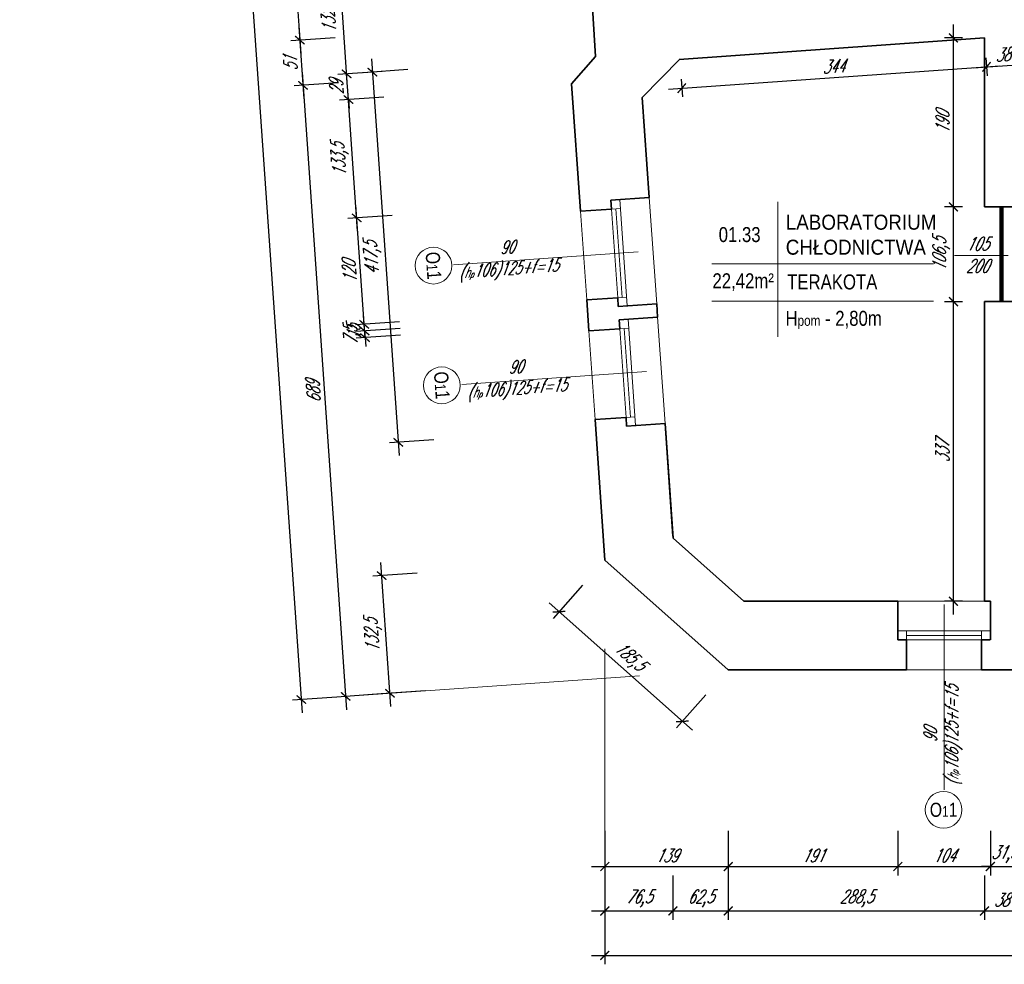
# Model space of a CAD drawing. Header units: millimetres. Extents: x 402 to 79005, y -7782 to 89952.
# Tile 193 of 256: x 21449 to 22557, y 35390 to 36453. Entities that reach past the tile are written whole.
import ezdxf

# ---------------------------------------------------------------- set-up
doc = ezdxf.new("R2010")
doc.units = ezdxf.units.MM
doc.header["$LTSCALE"] = 10
doc.linetypes.add('ACAD_ISO12W100', pattern=[21, 12, -3, 0, -3, 0, -3])
doc.layers.get('0').update_dxf_attribs({"lineweight": 0})
doc.layers.get('Defpoints').update_dxf_attribs({"color": 253})
for name, color, linetype, lineweight in [('01 parter - ściany', 253, 'Continuous', 35), ('03-01_okna', 253, 'Continuous', 15), ('03_drzwi', 253, 'Continuous', 15), ('04-1_widok', 253, 'Continuous', 5), ('05-01_wymiary', 253, 'Continuous', 5), ('05-03_opis', 253, 'Continuous', 5)]:
    doc.layers.add(name, color=color, linetype=linetype, lineweight=lineweight)
doc.styles.add('ariel', font='ARIAL.TTF', dxfattribs={"width": 0.8})
doc.styles.add('ariel_wym', font='simplex.shx', dxfattribs={"width": 0.65, "oblique": 25})
doc.dimstyles.new('ariel 50', dxfattribs={"dimtxt": 15, "dimasz": 10, "dimexe": 10, "dimexo": 0, "dimgap": 5, "dimtad": 1, "dimdec": 1, "dimrnd": 0.5, "dimtxsty": 'ariel_wym', "dimblk": 'ARCHTICK', "dimcen": 2.5, "dimdle": 15, "dimazin": 0, "dimtfac": 1, "dimtdec": 1, "dimtix": 1, "dimtmove": 0, "dimatfit": 3, "dimldrblk": 'DOT', "dimfxl": 0, "dimarcsym": 0})
doc.dimstyles.new('ariel 50 wnętrze', dxfattribs={"dimtxt": 15, "dimasz": 10, "dimexe": 10, "dimexo": 0, "dimgap": 5, "dimtad": 1, "dimdec": 1, "dimrnd": 0.5, "dimtxsty": 'ariel_wym', "dimblk": 'ARCHTICK', "dimcen": 2.5, "dimdle": 15, "dimazin": 0, "dimtfac": 1, "dimtdec": 1, "dimtix": 1, "dimtmove": 0, "dimatfit": 3, "dimldrblk": 'DOT', "dimfxl": 0, "dimarcsym": 0})

# ---------------------------------------------------------------- blocks, each defined once
blk = doc.blocks.new('_ArchTick')
at = {"color": 0, "linetype": 'ByBlock', "const_width": 0.15}
blk.add_lwpolyline([(-0.5, -0.5), (0.5, 0.5)], dxfattribs=at)
blk = doc.blocks.new('*D918')
at = {"layer": '05-01_wymiary', "color": 0, "lineweight": -2}
for p, q in [((22107.3, 35540.3), (22107.3, 35490.3)), ((22246.2, 35540.3), (22246.2, 35490.3)), ((22092.3, 35500.3), (22261.2, 35500.3))]:
    blk.add_line(p, q, dxfattribs=at)
at = {"layer": 'Defpoints', "color": 0}
for p in [(22107.3, 35845.1), (22246.2, 35721.8), (22246.2, 35500.3)]:
    blk.add_point(p, dxfattribs=at)
at = {"layer": '05-01_wymiary', "color": 0, "lineweight": -2, "xscale": 10, "yscale": 10, "zscale": 10, "rotation": 180}
blk.add_blockref('_ArchTick', (22107.3, 35500.3), dxfattribs=at)
at = {"layer": '05-01_wymiary', "color": 0, "lineweight": -2, "xscale": 10, "yscale": 10, "zscale": 10}
blk.add_blockref('_ArchTick', (22246.2, 35500.3), dxfattribs=at)
at = {"layer": '05-01_wymiary', "color": 0, "insert": (22176.8, 35512.8), "char_height": 15, "attachment_point": 5, "style": 'ariel_wym'}
blk.add_mtext('139', dxfattribs=at)
blk = doc.blocks.new('_Dot')
at = {"color": 0, "linetype": 'ByBlock', "lineweight": -2}
blk.add_line((-0.5, 0), (-1, 0), dxfattribs=at)
at = {"color": 0, "linetype": 'ByBlock', "const_width": 0.5}
blk.add_lwpolyline([(-0.25, 0, 1), (0.25, 0, 1)], format="xyb", close=True, dxfattribs=at)
blk = doc.blocks.new('*D919')
at = {"layer": '05-01_wymiary', "color": 0, "lineweight": -2}
for p, q in [((22246.2, 35540.3), (22246.2, 35490.3)), ((22437.1, 35540.3), (22437.1, 35490.3)), ((22231.2, 35500.3), (22452.1, 35500.3))]:
    blk.add_line(p, q, dxfattribs=at)
at = {"layer": 'Defpoints', "color": 0}
for p in [(22437.1, 35798.8), (22246.2, 35721.8), (22437.1, 35500.3)]:
    blk.add_point(p, dxfattribs=at)
at = {"layer": '05-01_wymiary', "color": 0, "lineweight": -2, "xscale": 10, "yscale": 10, "zscale": 10, "rotation": 180}
blk.add_blockref('_ArchTick', (22246.2, 35500.3), dxfattribs=at)
at = {"layer": '05-01_wymiary', "color": 0, "lineweight": -2, "xscale": 10, "yscale": 10, "zscale": 10}
blk.add_blockref('_ArchTick', (22437.1, 35500.3), dxfattribs=at)
at = {"layer": '05-01_wymiary', "color": 0, "insert": (22341.6, 35512.8), "char_height": 15, "attachment_point": 5, "style": 'ariel_wym'}
blk.add_mtext('191', dxfattribs=at)
blk = doc.blocks.new('*D920')
at = {"layer": '05-01_wymiary', "color": 0, "lineweight": -2}
for p, q in [((22437.1, 35540.3), (22437.1, 35490.3)), ((22541.3, 35540.3), (22541.3, 35490.3)), ((22422.1, 35500.3), (22556.3, 35500.3))]:
    blk.add_line(p, q, dxfattribs=at)
at = {"layer": 'Defpoints', "color": 0}
for p in [(22437.1, 35798.8), (22541.3, 35798.8), (22541.3, 35500.3)]:
    blk.add_point(p, dxfattribs=at)
at = {"layer": '05-01_wymiary', "color": 0, "lineweight": -2, "xscale": 10, "yscale": 10, "zscale": 10, "rotation": 180}
blk.add_blockref('_ArchTick', (22437.1, 35500.3), dxfattribs=at)
at = {"layer": '05-01_wymiary', "color": 0, "lineweight": -2, "xscale": 10, "yscale": 10, "zscale": 10}
blk.add_blockref('_ArchTick', (22541.3, 35500.3), dxfattribs=at)
at = {"layer": '05-01_wymiary', "color": 0, "insert": (22489.2, 35512.8), "char_height": 15, "attachment_point": 5, "style": 'ariel_wym'}
blk.add_mtext('104', dxfattribs=at)
blk = doc.blocks.new('*D921')
at = {"layer": '05-01_wymiary', "color": 0, "lineweight": -2}
for p, q in [((22541.3, 35540.3), (22541.3, 35490.3)), ((22572.7, 35540.3), (22572.7, 35490.3)), ((22541.3, 35500.3), (22531.3, 35500.3)), ((22541.3, 35500.3), (22572.7, 35500.3)), ((22572.7, 35500.3), (22582.7, 35500.3))]:
    blk.add_line(p, q, dxfattribs=at)
at = {"layer": 'Defpoints', "color": 0}
for p in [(22541.3, 35798.8), (22572.7, 35798.8), (22572.7, 35500.3)]:
    blk.add_point(p, dxfattribs=at)
at = {"layer": '05-01_wymiary', "color": 0, "lineweight": -2, "xscale": 10, "yscale": 10, "zscale": 10}
blk.add_blockref('_ArchTick', (22541.3, 35500.3), dxfattribs=at)
at = {"layer": '05-01_wymiary', "color": 0, "lineweight": -2, "xscale": 10, "yscale": 10, "zscale": 10, "rotation": 180}
blk.add_blockref('_ArchTick', (22572.7, 35500.3), dxfattribs=at)
at = {"layer": '05-01_wymiary', "color": 0, "insert": (22557, 35514.2), "char_height": 15, "attachment_point": 5, "style": 'ariel_wym'}
blk.add_mtext('31,5', dxfattribs=at)
blk = doc.blocks.new('*D955')
at = {"layer": '05-01_wymiary', "color": 0, "lineweight": -2}
for p, q in [((22107.3, 35490.3), (22107.3, 35440.3)), ((22183.9, 35490.3), (22183.9, 35440.3)), ((22092.3, 35450.3), (22198.9, 35450.3))]:
    blk.add_line(p, q, dxfattribs=at)
at = {"layer": 'Defpoints', "color": 0}
for p in [(22183.9, 35871.9), (22107.3, 35845.1), (22183.9, 35450.3)]:
    blk.add_point(p, dxfattribs=at)
at = {"layer": '05-01_wymiary', "color": 0, "lineweight": -2, "xscale": 10, "yscale": 10, "zscale": 10, "rotation": 180}
blk.add_blockref('_ArchTick', (22107.3, 35450.3), dxfattribs=at)
at = {"layer": '05-01_wymiary', "color": 0, "lineweight": -2, "xscale": 10, "yscale": 10, "zscale": 10}
blk.add_blockref('_ArchTick', (22183.9, 35450.3), dxfattribs=at)
at = {"layer": '05-01_wymiary', "color": 0, "insert": (22145.6, 35464.2), "char_height": 15, "attachment_point": 5, "style": 'ariel_wym'}
blk.add_mtext('76,5', dxfattribs=at)
blk = doc.blocks.new('*D956')
at = {"layer": '05-01_wymiary', "color": 0, "lineweight": -2}
for p, q in [((22183.9, 35490.3), (22183.9, 35440.3)), ((22246.2, 35490.3), (22246.2, 35440.3)), ((22168.9, 35450.3), (22261.2, 35450.3))]:
    blk.add_line(p, q, dxfattribs=at)
at = {"layer": 'Defpoints', "color": 0}
for p in [(22183.9, 35871.9), (22246.2, 35721.8), (22246.2, 35450.3)]:
    blk.add_point(p, dxfattribs=at)
at = {"layer": '05-01_wymiary', "color": 0, "lineweight": -2, "xscale": 10, "yscale": 10, "zscale": 10, "rotation": 180}
blk.add_blockref('_ArchTick', (22183.9, 35450.3), dxfattribs=at)
at = {"layer": '05-01_wymiary', "color": 0, "lineweight": -2, "xscale": 10, "yscale": 10, "zscale": 10}
blk.add_blockref('_ArchTick', (22246.2, 35450.3), dxfattribs=at)
at = {"layer": '05-01_wymiary', "color": 0, "insert": (22215.1, 35464.2), "char_height": 15, "attachment_point": 5, "style": 'ariel_wym'}
blk.add_mtext('62,5', dxfattribs=at)
blk = doc.blocks.new('*D957')
at = {"layer": '05-01_wymiary', "color": 0, "lineweight": -2}
for p, q in [((22246.2, 35490.3), (22246.2, 35440.3)), ((22534.7, 35490.3), (22534.7, 35440.3)), ((22231.2, 35450.3), (22549.7, 35450.3))]:
    blk.add_line(p, q, dxfattribs=at)
at = {"layer": 'Defpoints', "color": 0}
for p in [(22534.7, 35798.8), (22246.2, 35721.8), (22534.7, 35450.3)]:
    blk.add_point(p, dxfattribs=at)
at = {"layer": '05-01_wymiary', "color": 0, "lineweight": -2, "xscale": 10, "yscale": 10, "zscale": 10, "rotation": 180}
blk.add_blockref('_ArchTick', (22246.2, 35450.3), dxfattribs=at)
at = {"layer": '05-01_wymiary', "color": 0, "lineweight": -2, "xscale": 10, "yscale": 10, "zscale": 10}
blk.add_blockref('_ArchTick', (22534.7, 35450.3), dxfattribs=at)
at = {"layer": '05-01_wymiary', "color": 0, "insert": (22390.5, 35464.2), "char_height": 15, "attachment_point": 5, "style": 'ariel_wym'}
blk.add_mtext('288,5', dxfattribs=at)
blk = doc.blocks.new('*D958')
at = {"layer": '05-01_wymiary', "color": 0, "lineweight": -2}
for p, q in [((22534.7, 35490.3), (22534.7, 35440.3)), ((22572.7, 35490.3), (22572.7, 35440.3)), ((22519.7, 35450.3), (22587.7, 35450.3))]:
    blk.add_line(p, q, dxfattribs=at)
at = {"layer": 'Defpoints', "color": 0}
for p in [(22534.7, 35798.8), (22572.7, 35721.8), (22572.7, 35450.3)]:
    blk.add_point(p, dxfattribs=at)
at = {"layer": '05-01_wymiary', "color": 0, "lineweight": -2, "xscale": 10, "yscale": 10, "zscale": 10, "rotation": 180}
blk.add_blockref('_ArchTick', (22534.7, 35450.3), dxfattribs=at)
at = {"layer": '05-01_wymiary', "color": 0, "lineweight": -2, "xscale": 10, "yscale": 10, "zscale": 10}
blk.add_blockref('_ArchTick', (22572.7, 35450.3), dxfattribs=at)
at = {"layer": '05-01_wymiary', "color": 0, "insert": (22553.7, 35462.8), "char_height": 15, "attachment_point": 5, "style": 'ariel_wym'}
blk.add_mtext('38', dxfattribs=at)
blk = doc.blocks.new('*D12')
at = {"layer": '05-01_wymiary', "color": 0, "lineweight": -2}
for p, q in [((22107.3, 35440.3), (22107.3, 35390.3)), ((24160.8, 35440.3), (24160.8, 35390.3)), ((22092.3, 35400.3), (24175.8, 35400.3))]:
    blk.add_line(p, q, dxfattribs=at)
at = {"layer": 'Defpoints', "color": 0}
for p in [(22107.3, 35845.1), (24160.8, 35696), (24160.8, 35400.3)]:
    blk.add_point(p, dxfattribs=at)
at = {"layer": '05-01_wymiary', "color": 0, "lineweight": -2, "xscale": 10, "yscale": 10, "zscale": 10, "rotation": 180}
blk.add_blockref('_ArchTick', (22107.3, 35400.3), dxfattribs=at)
at = {"layer": '05-01_wymiary', "color": 0, "lineweight": -2, "xscale": 10, "yscale": 10, "zscale": 10}
blk.add_blockref('_ArchTick', (24160.8, 35400.3), dxfattribs=at)
at = {"layer": '05-01_wymiary', "color": 0, "insert": (23134.1, 35414.2), "char_height": 15, "attachment_point": 5, "style": 'ariel_wym'}
blk.add_mtext('2053,5', dxfattribs=at)
blk = doc.blocks.new('*D30')
at = {"layer": '05-01_wymiary', "color": 0, "lineweight": -2}
for p, q in [((21866.4, 35680.2), (21855.1, 35842.5)), ((21896, 35830.3), (21846.1, 35826.9)), ((21905.3, 35697.9), (21855.4, 35694.5))]:
    blk.add_line(p, q, dxfattribs=at)
at = {"layer": 'Defpoints', "color": 0}
for p in [(22107.3, 35845.1), (21856.1, 35827.6), (22246.2, 35721.8)]:
    blk.add_point(p, dxfattribs=at)
at = {"layer": '05-01_wymiary', "color": 0, "lineweight": -2, "xscale": 10, "yscale": 10, "zscale": 10}
for p, rotation in [((21856.1, 35827.6), 94.0000000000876), ((21865.4, 35695.2), 274.0000000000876)]:
    blk.add_blockref('_ArchTick', p, dxfattribs=dict(at, rotation=rotation))
at = {"layer": '05-01_wymiary', "color": 0, "insert": (21846.9, 35760.4), "char_height": 15, "attachment_point": 5, "rotation": 94, "style": 'ariel_wym'}
blk.add_mtext('132,5', dxfattribs=at)
blk = doc.blocks.new('*D31')
at = {"layer": '05-01_wymiary', "color": 0, "lineweight": -2}
for p, q in [((21844.5, 36409.1), (21875.7, 35962.7)), ((21885.5, 36396.9), (21835.6, 36393.4)), ((21914.6, 35980.4), (21864.7, 35976.9))]:
    blk.add_line(p, q, dxfattribs=at)
at = {"layer": 'Defpoints', "color": 0}
for p in [(22096.8, 36411.7), (22175.1, 35998.6), (21874.7, 35977.6)]:
    blk.add_point(p, dxfattribs=at)
at = {"layer": '05-01_wymiary', "color": 0, "lineweight": -2, "xscale": 10, "yscale": 10, "zscale": 10}
for p, rotation in [((21845.6, 36394.1), 94.00000000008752), ((21874.7, 35977.6), 274.0000000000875)]:
    blk.add_blockref('_ArchTick', p, dxfattribs=dict(at, rotation=rotation))
at = {"layer": '05-01_wymiary', "color": 0, "insert": (21846.2, 36184.9), "char_height": 15, "attachment_point": 5, "rotation": 94, "style": 'ariel_wym'}
blk.add_mtext('417,5', dxfattribs=at)
blk = doc.blocks.new('*D32')
at = {"layer": '05-01_wymiary', "color": 0, "lineweight": -2}
for p, q in [((21876.8, 36105.6), (21826.9, 36102.1)), ((21836.9, 36102.8), (21836.2, 36112.8)), ((21877.3, 36098.1), (21827.4, 36094.6)), ((21836.9, 36102.8), (21837.4, 36095.3)), ((21837.4, 36095.3), (21838.1, 36085.3))]:
    blk.add_line(p, q, dxfattribs=at)
at = {"layer": 'Defpoints', "color": 0}
for p in [(22166.2, 36125.8), (22166.7, 36118.3), (21837.4, 36095.3)]:
    blk.add_point(p, dxfattribs=at)
at = {"layer": '05-01_wymiary', "color": 0, "lineweight": -2, "xscale": 10, "yscale": 10, "zscale": 10}
for p, rotation in [((21836.9, 36102.8), 274.0000000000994), ((21837.4, 36095.3), 94.00000000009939)]:
    blk.add_blockref('_ArchTick', p, dxfattribs=dict(at, rotation=rotation))
at = {"layer": '05-01_wymiary', "color": 0, "insert": (21823.2, 36098.1), "char_height": 15, "attachment_point": 5, "rotation": 94, "style": 'ariel_wym'}
blk.add_mtext('7,5', dxfattribs=at)
blk = doc.blocks.new('*D33')
at = {"layer": '05-01_wymiary', "color": 0, "lineweight": -2}
for p, q in [((21836.4, 36110.3), (21835.7, 36120.2)), ((21876.3, 36113.1), (21826.4, 36109.6)), ((21837.4, 36095.3), (21836.4, 36110.3)), ((21877.3, 36098.1), (21827.4, 36094.6)), ((21837.4, 36095.3), (21838.1, 36085.3))]:
    blk.add_line(p, q, dxfattribs=at)
at = {"layer": 'Defpoints', "color": 0}
for p in [(22165.6, 36133.3), (22166.7, 36118.3), (21836.4, 36110.3)]:
    blk.add_point(p, dxfattribs=at)
at = {"layer": '05-01_wymiary', "color": 0, "lineweight": -2, "xscale": 10, "yscale": 10, "zscale": 10}
for p, rotation in [((21836.4, 36110.3), 274.0000000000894), ((21837.4, 36095.3), 94.00000000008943)]:
    blk.add_blockref('_ArchTick', p, dxfattribs=dict(at, rotation=rotation))
at = {"layer": '05-01_wymiary', "color": 0, "insert": (21824.4, 36101.9), "char_height": 15, "attachment_point": 5, "rotation": 94, "style": 'ariel_wym'}
blk.add_mtext('15', dxfattribs=at)
blk = doc.blocks.new('*D34')
at = {"layer": '05-01_wymiary', "color": 0, "lineweight": -2}
for p, q in [((21837.4, 36095.3), (21826.9, 36244.9)), ((21867.9, 36232.8), (21818, 36229.3)), ((21876.3, 36113.1), (21826.4, 36109.6))]:
    blk.add_line(p, q, dxfattribs=at)
at = {"layer": 'Defpoints', "color": 0}
for p in [(22157.3, 36253), (21828, 36230), (22165.6, 36133.3)]:
    blk.add_point(p, dxfattribs=at)
at = {"layer": '05-01_wymiary', "color": 0, "lineweight": -2, "xscale": 10, "yscale": 10, "zscale": 10}
for p, rotation in [((21828, 36230), 94.00000000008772), ((21836.4, 36110.3), 274.0000000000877)]:
    blk.add_blockref('_ArchTick', p, dxfattribs=dict(at, rotation=rotation))
at = {"layer": '05-01_wymiary', "color": 0, "insert": (21819.7, 36169.2), "char_height": 15, "attachment_point": 5, "rotation": 94, "style": 'ariel_wym'}
blk.add_mtext('120', dxfattribs=at)
blk = doc.blocks.new('*D35')
at = {"layer": '05-01_wymiary', "color": 0, "lineweight": -2}
for p, q in [((21829, 36215), (21817.6, 36378.1)), ((21858.6, 36366), (21808.7, 36362.5)), ((21867.9, 36232.8), (21818, 36229.3))]:
    blk.add_line(p, q, dxfattribs=at)
at = {"layer": 'Defpoints', "color": 0}
for p in [(22069.9, 36380.7), (21818.7, 36363.2), (22157.3, 36253)]:
    blk.add_point(p, dxfattribs=at)
at = {"layer": '05-01_wymiary', "color": 0, "lineweight": -2, "xscale": 10, "yscale": 10, "zscale": 10}
for p, rotation in [((21818.7, 36363.2), 94.0000000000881), ((21828, 36230), 274.0000000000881)]:
    blk.add_blockref('_ArchTick', p, dxfattribs=dict(at, rotation=rotation))
at = {"layer": '05-01_wymiary', "color": 0, "insert": (21809.4, 36295.6), "char_height": 15, "attachment_point": 5, "rotation": 94, "style": 'ariel_wym'}
blk.add_mtext('133,5', dxfattribs=at)
blk = doc.blocks.new('*D36')
at = {"layer": '05-01_wymiary', "color": 0, "lineweight": -2}
for p, q in [((21856.5, 36394.9), (21806.7, 36391.4)), ((21816.6, 36392.1), (21815.9, 36402.1)), ((21818.7, 36363.2), (21816.6, 36392.1)), ((21858.6, 36366), (21808.7, 36362.5)), ((21818.7, 36363.2), (21819.4, 36353.2))]:
    blk.add_line(p, q, dxfattribs=at)
at = {"layer": 'Defpoints', "color": 0}
for p in [(22096.8, 36411.7), (21816.6, 36392.1), (22069.9, 36380.7)]:
    blk.add_point(p, dxfattribs=at)
at = {"layer": '05-01_wymiary', "color": 0, "lineweight": -2, "xscale": 10, "yscale": 10, "zscale": 10}
for p, rotation in [((21816.6, 36392.1), 274.0000000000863), ((21818.7, 36363.2), 94.00000000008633)]:
    blk.add_blockref('_ArchTick', p, dxfattribs=dict(at, rotation=rotation))
at = {"layer": '05-01_wymiary', "color": 0, "insert": (21805.2, 36376.8), "char_height": 15, "attachment_point": 5, "rotation": 94, "style": 'ariel_wym'}
blk.add_mtext('29', dxfattribs=at)
blk = doc.blocks.new('*D37')
at = {"layer": '05-01_wymiary', "color": 0, "lineweight": -2}
for p, q in [((21817.7, 36377.1), (21806.4, 36539.3)), ((21847.3, 36527.1), (21797.4, 36523.6)), ((21856.5, 36394.9), (21806.7, 36391.4))]:
    blk.add_line(p, q, dxfattribs=at)
at = {"layer": 'Defpoints', "color": 0}
for p in [(22164.3, 36549.3), (21807.4, 36524.3), (22096.8, 36411.7)]:
    blk.add_point(p, dxfattribs=at)
at = {"layer": '05-01_wymiary', "color": 0, "lineweight": -2, "xscale": 10, "yscale": 10, "zscale": 10}
for p, rotation in [((21807.4, 36524.3), 94.00000000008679), ((21816.6, 36392.1), 274.0000000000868)]:
    blk.add_blockref('_ArchTick', p, dxfattribs=dict(at, rotation=rotation))
at = {"layer": '05-01_wymiary', "color": 0, "insert": (21798.1, 36457.2), "char_height": 15, "attachment_point": 5, "rotation": 94, "style": 'ariel_wym'}
blk.add_mtext('132,5', dxfattribs=at)
blk = doc.blocks.new('*D81')
at = {"layer": '05-01_wymiary', "color": 0, "lineweight": -2}
for p, q in [((21718, 37086.5), (21764.9, 36415.1)), ((21758.9, 37074.3), (21709, 37070.8)), ((21803.8, 36432.8), (21753.9, 36429.4))]:
    blk.add_line(p, q, dxfattribs=at)
at = {"layer": 'Defpoints', "color": 0}
for p in [(22125.8, 37099.9), (22170.6, 36458.5), (21763.9, 36430.1)]:
    blk.add_point(p, dxfattribs=at)
at = {"layer": '05-01_wymiary', "color": 0, "lineweight": -2, "xscale": 10, "yscale": 10, "zscale": 10}
for p, rotation in [((21719, 37071.5), 94.00000000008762), ((21763.9, 36430.1), 274.0000000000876)]:
    blk.add_blockref('_ArchTick', p, dxfattribs=dict(at, rotation=rotation))
at = {"layer": '05-01_wymiary', "color": 0, "insert": (21729, 36749.9), "char_height": 15, "attachment_point": 5, "rotation": 94, "style": 'ariel_wym'}
blk.add_mtext('643', dxfattribs=at)
blk = doc.blocks.new('*D82')
at = {"layer": '05-01_wymiary', "color": 0, "lineweight": -2}
for p, q in [((21762.8, 36445), (21768.5, 36364.2)), ((21803.8, 36432.8), (21753.9, 36429.4)), ((21807.3, 36382), (21757.4, 36378.5))]:
    blk.add_line(p, q, dxfattribs=at)
at = {"layer": 'Defpoints', "color": 0}
for p in [(22170.6, 36458.5), (22191.6, 36408.8), (21767.4, 36379.2)]:
    blk.add_point(p, dxfattribs=at)
at = {"layer": '05-01_wymiary', "color": 0, "lineweight": -2, "xscale": 10, "yscale": 10, "zscale": 10}
for p, rotation in [((21763.9, 36430.1), 94.00000000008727), ((21767.4, 36379.2), 274.0000000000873)]:
    blk.add_blockref('_ArchTick', p, dxfattribs=dict(at, rotation=rotation))
at = {"layer": '05-01_wymiary', "color": 0, "insert": (21753.2, 36403.7), "char_height": 15, "attachment_point": 5, "rotation": 94, "style": 'ariel_wym'}
blk.add_mtext('51', dxfattribs=at)
blk = doc.blocks.new('*D83')
at = {"layer": '05-01_wymiary', "color": 0, "lineweight": -2}
for p, q in [((21766.4, 36394.1), (21816.5, 35676.7)), ((21807.3, 36382), (21757.4, 36378.5)), ((21855.4, 35694.5), (21805.5, 35691))]:
    blk.add_line(p, q, dxfattribs=at)
at = {"layer": 'Defpoints', "color": 0}
for p in [(22191.6, 36408.8), (22246.2, 35721.8), (21815.5, 35691.7)]:
    blk.add_point(p, dxfattribs=at)
at = {"layer": '05-01_wymiary', "color": 0, "lineweight": -2, "xscale": 10, "yscale": 10, "zscale": 10}
for p, rotation in [((21767.4, 36379.2), 94.00000000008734), ((21815.5, 35691.7), 274.0000000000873)]:
    blk.add_blockref('_ArchTick', p, dxfattribs=dict(at, rotation=rotation))
at = {"layer": '05-01_wymiary', "color": 0, "insert": (21779, 36034.6), "char_height": 15, "attachment_point": 5, "rotation": 94, "style": 'ariel_wym'}
blk.add_mtext('689', dxfattribs=at)
blk = doc.blocks.new('*D84')
at = {"layer": '05-01_wymiary', "color": 0, "lineweight": -2}
for p, q in [((21457.5, 40095.1), (21766.7, 35673.2)), ((21498.4, 40082.9), (21448.5, 40079.4)), ((21805.5, 35691), (21755.6, 35687.5))]:
    blk.add_line(p, q, dxfattribs=at)
at = {"layer": 'Defpoints', "color": 0}
for p in [(21838.4, 40106.7), (22246.2, 35721.8), (21765.6, 35688.2)]:
    blk.add_point(p, dxfattribs=at)
at = {"layer": '05-01_wymiary', "color": 0, "lineweight": -2, "xscale": 10, "yscale": 10, "zscale": 10}
for p, rotation in [((21458.5, 40080.1), 94.00000000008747), ((21765.6, 35688.2), 274.0000000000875)]:
    blk.add_blockref('_ArchTick', p, dxfattribs=dict(at, rotation=rotation))
at = {"layer": '05-01_wymiary', "color": 0, "insert": (21598.2, 37883.2), "char_height": 15, "attachment_point": 5, "rotation": 94, "style": 'ariel_wym'}
blk.add_mtext('4402,5', dxfattribs=at)
blk = doc.blocks.new('*D190')
at = {"layer": '05-01_wymiary', "color": 0, "lineweight": -2}
for p, q in [((22082.2, 35816.9), (22049, 35779.5)), ((22205.8, 35653.7), (22044.5, 35796.9)), ((22221.1, 35693.5), (22187.9, 35656.2))]:
    blk.add_line(p, q, dxfattribs=at)
at = {"layer": 'Defpoints', "color": 0}
for p in [(22107.3, 35845.1), (22055.7, 35787), (22246.2, 35721.8)]:
    blk.add_point(p, dxfattribs=at)
at = {"layer": '05-01_wymiary', "color": 0, "lineweight": -2, "xscale": 10, "yscale": 10, "zscale": 10}
for p, rotation in [((22055.7, 35787), 138.3867827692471), ((22194.5, 35663.6), 318.3867827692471)]:
    blk.add_blockref('_ArchTick', p, dxfattribs=dict(at, rotation=rotation))
at = {"layer": '05-01_wymiary', "color": 0, "insert": (22134.4, 35735.7), "char_height": 15, "attachment_point": 5, "rotation": 318.3868, "style": 'ariel_wym'}
blk.add_mtext('185,5', dxfattribs=at)
blk = doc.blocks.new('*D435')
at = {"layer": '05-01_wymiary', "color": 0, "lineweight": -2}
for p, q in [((22499.8, 35783.8), (22499.8, 36150.8)), ((22509.8, 36135.8), (22489.8, 36135.8)), ((22509.8, 35798.8), (22489.8, 35798.8))]:
    blk.add_line(p, q, dxfattribs=at)
at = {"layer": 'Defpoints', "color": 0}
for p in [(22499.8, 36135.8), (22534.7, 36135.8), (22534.7, 35798.8)]:
    blk.add_point(p, dxfattribs=at)
at = {"layer": '05-01_wymiary', "color": 0, "lineweight": -2, "xscale": 10, "yscale": 10, "zscale": 10}
for p, rotation in [((22499.8, 36135.8), 90), ((22499.8, 35798.8), 270)]:
    blk.add_blockref('_ArchTick', p, dxfattribs=dict(at, rotation=rotation))
at = {"layer": '05-01_wymiary', "color": 0, "insert": (22487.3, 35967.3), "char_height": 15, "attachment_point": 5, "rotation": 90, "style": 'ariel_wym'}
blk.add_mtext('337', dxfattribs=at)
blk = doc.blocks.new('*D436')
at = {"layer": '05-01_wymiary', "color": 0, "lineweight": -2}
for p, q in [((22499.8, 36120.8), (22499.8, 36257.4)), ((22509.8, 36242.4), (22489.8, 36242.4)), ((22509.8, 36135.8), (22489.8, 36135.8))]:
    blk.add_line(p, q, dxfattribs=at)
at = {"layer": 'Defpoints', "color": 0}
for p in [(22499.8, 36242.4), (22534.7, 36242.4), (22534.7, 36135.8)]:
    blk.add_point(p, dxfattribs=at)
at = {"layer": '05-01_wymiary', "color": 0, "lineweight": -2, "xscale": 10, "yscale": 10, "zscale": 10}
for p, rotation in [((22499.8, 36242.4), 90), ((22499.8, 36135.8), 270)]:
    blk.add_blockref('_ArchTick', p, dxfattribs=dict(at, rotation=rotation))
at = {"layer": '05-01_wymiary', "color": 0, "insert": (22485.9, 36189.1), "char_height": 15, "attachment_point": 5, "rotation": 90, "style": 'ariel_wym'}
blk.add_mtext('106,5', dxfattribs=at)
blk = doc.blocks.new('*D437')
at = {"layer": '05-01_wymiary', "color": 0, "lineweight": -2}
for p, q in [((22499.8, 36227.4), (22499.8, 36447.6)), ((22509.8, 36432.6), (22489.8, 36432.6)), ((22509.8, 36242.4), (22489.8, 36242.4))]:
    blk.add_line(p, q, dxfattribs=at)
at = {"layer": 'Defpoints', "color": 0}
for p in [(22499.8, 36432.6), (22534.7, 36432.6), (22534.7, 36242.4)]:
    blk.add_point(p, dxfattribs=at)
at = {"layer": '05-01_wymiary', "color": 0, "lineweight": -2, "xscale": 10, "yscale": 10, "zscale": 10}
for p, rotation in [((22499.8, 36432.6), 90), ((22499.8, 36242.4), 270)]:
    blk.add_blockref('_ArchTick', p, dxfattribs=dict(at, rotation=rotation))
at = {"layer": '05-01_wymiary', "color": 0, "insert": (22487.3, 36337.5), "char_height": 15, "attachment_point": 5, "rotation": 90, "style": 'ariel_wym'}
blk.add_mtext('190', dxfattribs=at)
blk = doc.blocks.new('*D573')
at = {"layer": '05-01_wymiary', "color": 0, "lineweight": -2}
for p, q in [((22536.3, 36410), (22537.7, 36390)), ((22178.9, 36375), (22552, 36401.1)), ((22193.2, 36386), (22194.6, 36366.1))]:
    blk.add_line(p, q, dxfattribs=at)
at = {"layer": 'Defpoints', "color": 0}
for p in [(22534.7, 36432.6), (22191.6, 36408.8), (22537, 36400)]:
    blk.add_point(p, dxfattribs=at)
at = {"layer": '05-01_wymiary', "color": 0, "lineweight": -2, "xscale": 10, "yscale": 10, "zscale": 10}
for p, rotation in [((22537, 36400), 3.999999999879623), ((22193.9, 36376), 183.9999999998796)]:
    blk.add_blockref('_ArchTick', p, dxfattribs=dict(at, rotation=rotation))
at = {"layer": '05-01_wymiary', "color": 0, "insert": (22364.6, 36400.5), "char_height": 15, "attachment_point": 5, "rotation": 4, "style": 'ariel_wym'}
blk.add_mtext('344', dxfattribs=at)
blk = doc.blocks.new('*D574')
at = {"layer": '05-01_wymiary', "color": 0, "lineweight": -2}
for p, q in [((22522.1, 36399), (22590, 36403.7)), ((22536.3, 36410), (22537.7, 36390)), ((22574.3, 36412.7), (22575.7, 36392.7))]:
    blk.add_line(p, q, dxfattribs=at)
at = {"layer": 'Defpoints', "color": 0}
for p in [(22534.7, 36432.6), (22572.7, 36435.3), (22575, 36402.7)]:
    blk.add_point(p, dxfattribs=at)
at = {"layer": '05-01_wymiary', "color": 0, "lineweight": -2, "xscale": 10, "yscale": 10, "zscale": 10}
for p, rotation in [((22537, 36400), 183.9999999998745), ((22575, 36402.7), 3.999999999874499)]:
    blk.add_blockref('_ArchTick', p, dxfattribs=dict(at, rotation=rotation))
at = {"layer": '05-01_wymiary', "color": 0, "insert": (22555.1, 36413.8), "char_height": 15, "attachment_point": 5, "rotation": 4, "style": 'ariel_wym'}
blk.add_mtext('38', dxfattribs=at)

msp = doc.modelspace()

# ---------------------------------------------------------------- linework, layer by layer
at = {"layer": '01 parter - ściany'}
for p, q in [((22096.78, 36411.699), (22088.233, 36553.973)), ((22191.06, 36408.292), (22534.735, 36432.635)), ((22534.735, 36242.434), (22534.735, 36432.635)), ((22096.78, 36411.699), (22069.873, 36380.747)), ((22096.78, 36411.699), (22069.873, 36380.747)), ((22149.396, 36365.667), (22191.596, 36408.841)), ((22079.886, 36237.562), (22069.873, 36380.747)), ((22079.886, 36237.562), (22069.873, 36380.747)), ((22157.275, 36252.998), (22149.396, 36365.667)), ((22157.275, 36252.998), (22149.396, 36365.667)), ((22114.068, 36250.044), (22114.766, 36240.068)), ((22114.073, 36249.977), (22157.275, 36252.998)), ((22114.766, 36240.068), (22079.886, 36237.562)), ((22534.735, 36242.434), (22572.735, 36242.434)), ((22121.741, 36140.312), (22086.861, 36137.806)), ((22089.303, 36102.891), (22086.861, 36137.806)), ((22089.303, 36102.891), (22086.861, 36137.806)), ((22122.439, 36130.336), (22121.741, 36140.312)), ((22122.444, 36130.27), (22165.646, 36133.29)), ((22166.692, 36118.327), (22165.646, 36133.29)), ((22166.692, 36118.327), (22165.646, 36133.29)), ((22534.735, 35798.784), (22534.735, 36135.834)), ((22534.735, 36135.834), (22688.126, 36135.834)), ((22166.692, 36118.327), (22123.485, 36115.373)), ((22123.485, 36115.373), (22139.481, 36116.424)), ((22123.485, 36115.373), (22124.183, 36105.397)), ((22124.183, 36105.397), (22089.303, 36102.891)), ((22131.163, 36005.574), (22096.278, 36003.135)), ((22131.856, 35995.665), (22131.159, 36005.641)), ((22107.328, 35845.122), (22096.278, 36003.135)), ((22107.328, 35845.122), (22096.278, 36003.135)), ((22131.856, 35995.665), (22175.063, 35998.619)), ((22183.926, 35871.87), (22175.063, 35998.619)), ((22184.084, 35869.607), (22175.063, 35998.619)), ((22184.084, 35869.607), (22263.816, 35798.784)), ((22107.328, 35845.122), (22246.181, 35721.784)), ((22437.097, 35798.784), (22263.816, 35798.784)), ((22437.097, 35798.784), (22437.098, 35755.3)), ((22541.297, 35798.784), (22534.735, 35798.784)), ((22541.297, 35798.784), (22541.294, 35755.365)), ((22447.069, 35755.3), (22437.098, 35755.3)), ((22447.068, 35721.784), (22447.069, 35755.3)), ((22531.293, 35721.784), (22531.294, 35755.315)), ((22541.266, 35755.315), (22531.294, 35755.315)), ((22447.068, 35721.784), (22246.181, 35721.784)), ((22572.735, 35721.784), (22531.293, 35721.784))]:
    msp.add_line(p, q, dxfattribs=at)
at = {"layer": '03-01_okna', "linetype": 'Continuous', "lineweight": 0}
for p, q in [((22132.415, 36131.034), (22124.044, 36250.742)), ((22086.861, 36137.806), (22079.886, 36237.562)), ((22124.741, 36240.766), (22114.766, 36240.068)), ((22121.741, 36140.312), (22114.766, 36240.068)), ((22126.729, 36140.661), (22119.754, 36240.417)), ((22131.717, 36141.01), (22121.741, 36140.312)), ((22141.832, 35996.363), (22133.461, 36116.07)), ((22134.159, 36106.095), (22124.183, 36105.397)), ((22131.159, 36005.641), (22124.183, 36105.397)), ((22136.146, 36005.99), (22129.171, 36105.746)), ((22096.278, 36003.135), (22089.303, 36102.891)), ((22141.134, 36006.338), (22131.159, 36005.641)), ((22541.297, 35765.314), (22437.098, 35765.298)), ((22447.069, 35755.3), (22447.068, 35765.3)), ((22531.294, 35760.312), (22447.069, 35760.3)), ((22531.294, 35755.315), (22531.293, 35765.315)), ((22531.294, 35755.315), (22447.069, 35755.3)), ((22447.068, 35721.784), (22531.293, 35721.784))]:
    msp.add_line(p, q, dxfattribs=at)
at = {"layer": '03_drzwi'}
msp.add_line((22501.106, 36187.795), (22561.296, 36187.795), dxfattribs=at)
at = {"layer": '04-1_widok'}
for p, q in [((22165.646, 36133.29), (22157.275, 36252.998)), ((22175.063, 35998.619), (22166.692, 36118.327)), ((22437.097, 35798.784), (22541.297, 35798.784))]:
    msp.add_line(p, q, dxfattribs=at)
at = {"layer": '05-01_wymiary'}
for p, q in [((22107.328, 35390.304), (22107.328, 35745.122)), ((21755.647, 35687.483), (22146.425, 35714.809))]:
    msp.add_line(p, q, dxfattribs=at)
at = {"layer": '05-03_opis'}
for p, q in [((22302.219, 36248.182), (22302.219, 36096.374)), ((22227.832, 36178.523), (22477.469, 36178.523)), ((22227.832, 36136.506), (22477.469, 36136.506))]:
    msp.add_line(p, q, dxfattribs=at)
at = {"layer": '05-03_opis', "lineweight": 0}
for p, q in [((22144.877, 36191.985), (21936.984, 36177.447)), ((22154.295, 36057.314), (21946.402, 36042.776)), ((22489.18, 35795.121), (22489.18, 35586.72))]:
    msp.add_line(p, q, dxfattribs=at)
at = {"layer": '05-03_opis', "linetype": 'ACAD_ISO12W100', "ltscale": 5, "const_width": 5}
msp.add_lwpolyline([(22553.735, 36242.434), (22553.735, 36135.834)], dxfattribs=at)
at = {"layer": '05-03_opis', "lineweight": 0}
for centre in [(21914.316, 36176.364), (21923.733, 36041.692), (22488.68, 35564.031)]:
    msp.add_circle(centre, 20.689, dxfattribs=at)

# ---------------------------------------------------------------- texts
at = {"layer": '03_drzwi', "insert": (22514.18, 36208.605), "char_height": 15, "width": 160.59049, "attachment_point": 1, "rotation": 359.632693, "style": 'ariel_wym'}
msp.add_mtext('105\\P200', dxfattribs=at)
at = {"layer": '05-03_opis', "style": 'ariel'}
for s, insert, char_height, width, attachment_point in [('\\W0.9;{\\fArial|b0|i0|c238|p34;LABORATORIUM\\PCHŁODNICTWA}', (22310.95, 36211.058), 16.86485, 337.5404, 4), ('{\\fArial|b0|i0|c238|p34;01.33}', (22259.053, 36211.214), 16.86485, 78.4171, 5), ('{\\fArial|b0|i0|c238|p34;22,42m²}', (22263.011, 36157.713), 16.86485, 78.4171, 5), ('TERAKOTA', (22312.543, 36157.911), 16.8648, 232.4081, 4), ('{\\fArial|b0|i0|c238|p34; H\\H0.7x;pom\\H1.429x; - 2,80m}', (22305.435, 36115.299), 16.86485, 232.4081, 4)]:
    msp.add_mtext(s, dxfattribs=dict(at, insert=insert, char_height=char_height, width=width, attachment_point=attachment_point))
at = {"layer": '05-03_opis', "lineweight": 0, "attachment_point": 5}
for s, insert, char_height, width, rotation, style in [('O{\\H0.7576x;1}1', (21914.316, 36176.364), 15.84, 75.19353, 274, 'ariel'), ('90\\P({\\H0.8333x;h\\H0.6x;p}106)125+f=15', (21998.129, 36182.796), 14.4, 62.66128, 4, 'ariel_wym'), ('O{\\H0.7576x;1}1', (21923.733, 36041.692), 15.84, 75.19353, 274, 'ariel'), ('90\\P({\\H0.8333x;h\\H0.6x;p}106)125+f=15', (22007.546, 36048.125), 14.4, 62.66128, 4, 'ariel_wym'), ('90\\P({\\H0.8333x;h\\H0.6x;p}106)125+f=15', (22488.11, 35648.089), 14.4, 62.66128, 90, 'ariel_wym')]:
    msp.add_mtext(s, dxfattribs=dict(at, insert=insert, char_height=char_height, width=width, rotation=rotation, style=style))
at = {"layer": '05-03_opis', "lineweight": 0, "insert": (22488.68, 35564.031), "char_height": 15.84, "width": 75.19353, "attachment_point": 5, "style": 'ariel'}
msp.add_mtext('O{\\H0.7576x;1}1', dxfattribs=at)

# ---------------------------------------------------------------- dimensions: what is measured, and where the dimension line sits
at = {"layer": '05-01_wymiary'}
for base, p1, p2, angle, dimstyle, picture, middle in [((21765.622, 35688.18), (21838.402, 40106.677), (22246.181, 35721.784), 94, 'ariel 50', '*D84', (21598.171, 37883.175)), ((22537.015, 36400.021), (22191.596, 36408.841), (22534.735, 36432.635), 4, 'ariel 50 wnętrze', '*D573', (22364.581, 36400.494)), ((22499.809, 36135.834), (22534.735, 35798.785), (22534.735, 36135.834), 90, 'ariel 50 wnętrze', '*D435', (22487.309, 35967.31)), ((21856.12, 35827.556), (22246.181, 35721.784), (22107.328, 35845.122), 94, 'ariel 50', '*D30', (21846.855, 35760.384))]:
    dim = msp.add_linear_dim(base=base, p1=p1, p2=p2, angle=angle, dimstyle=dimstyle, dxfattribs=at)
    dim.commit()
    dim.dimension.update_dxf_attribs({"geometry": picture, "text_midpoint": middle})
for base, p1, p2, angle, dimstyle, picture, middle in [((21763.867, 36430.053), (22125.841, 37099.935), (22170.568, 36458.493), 94, 'ariel 50', '*D81', (21728.971, 36749.898)), ((21807.398, 36524.31), (22096.78, 36411.699), (22164.348, 36549.271), 94, 'ariel 50', '*D37', (21798.126, 36457.239)), ((21767.425, 36379.18), (22170.568, 36458.493), (22191.596, 36408.841), 94, 'ariel 50', '*D82', (21753.177, 36403.745)), ((22499.809, 36432.635), (22534.735, 36242.434), (22534.735, 36432.635), 90, 'ariel 50 wnętrze', '*D437', (22487.309, 36337.535)), ((22575.018, 36402.678), (22534.735, 36432.635), (22572.735, 36435.326), 4, 'ariel 50 wnętrze', '*D574', (22555.144, 36413.819)), ((21815.5, 35691.668), (22191.596, 36408.841), (22246.181, 35721.784), 94, 'ariel 50', '*D83', (21778.993, 36034.552)), ((21816.643, 36392.11), (22069.873, 36380.747), (22096.78, 36411.699), 94, 'ariel 50', '*D36', (21805.185, 36376.774)), ((21874.698, 35977.616), (22096.78, 36411.699), (22175.063, 35998.619), 94, 'ariel 50', '*D31', (21846.24, 36184.903)), ((21818.666, 36363.181), (22157.275, 36252.998), (22069.873, 36380.747), 94, 'ariel 50', '*D35', (21809.429, 36295.605)), ((21827.981, 36229.972), (22165.646, 36133.29), (22157.275, 36252.998), 94, 'ariel 50', '*D34', (21819.696, 36169.246)), ((22499.809, 36242.434), (22534.735, 36135.834), (22534.735, 36242.434), 90, 'ariel 50 wnętrze', '*D436', (22485.88, 36189.134)), ((21837.398, 36095.301), (22166.169, 36125.809), (22166.692, 36118.327), 94, 'ariel 50', '*D32', (21823.242, 36098.07)), ((21836.351, 36110.264), (22166.692, 36118.327), (22165.646, 36133.29), 94, 'ariel 50', '*D33', (21824.405, 36101.91))]:
    dim = msp.add_linear_dim(base=base, p1=p1, p2=p2, angle=angle, dimstyle=dimstyle, override={"dimtmove": 1}, dxfattribs=at)
    dim.commit()
    dim.dimension.update_dxf_attribs({"geometry": picture, "text_midpoint": middle})
for base, p1, p2, picture, middle in [((22183.926, 35450.304), (22107.328, 35845.122), (22183.926, 35871.87), '*D955', (22145.627, 35464.233)), ((22246.181, 35500.304), (22107.328, 35845.122), (22246.181, 35721.784), '*D918', (22176.755, 35512.804)), ((24160.835, 35400.304), (22107.328, 35845.122), (24160.835, 35696.048), '*D12', (23134.081, 35414.233)), ((22572.735, 35450.304), (22534.735, 35798.784), (22572.735, 35721.784), '*D958', (22553.735, 35462.804)), ((22572.735, 35500.304), (22541.297, 35798.784), (22572.735, 35798.784), '*D921', (22557.016, 35514.233))]:
    dim = msp.add_linear_dim(base=base, p1=p1, p2=p2, dimstyle='ariel 50', dxfattribs=at)
    dim.commit()
    dim.dimension.update_dxf_attribs({"geometry": picture, "text_midpoint": middle})
for base, p1, p2, picture, middle in [((22246.181, 35450.304), (22183.926, 35871.87), (22246.181, 35721.784), '*D956', (22215.054, 35464.233)), ((22437.097, 35500.304), (22246.181, 35721.784), (22437.097, 35798.784), '*D919', (22341.639, 35512.804)), ((22534.735, 35450.304), (22246.181, 35721.784), (22534.735, 35798.784), '*D957', (22390.458, 35464.233)), ((22541.297, 35500.304), (22437.097, 35798.784), (22541.297, 35798.784), '*D920', (22489.197, 35512.804))]:
    dim = msp.add_linear_dim(base=base, p1=p1, p2=p2, dimstyle='ariel 50', override={"dimtmove": 1}, dxfattribs=at)
    dim.commit()
    dim.dimension.update_dxf_attribs({"geometry": picture, "text_midpoint": middle})
dim = msp.add_aligned_dim(p1=(22246.181, 35721.784), p2=(22107.328, 35845.122), distance=77.766, dimstyle='ariel 50', dxfattribs=at)
dim.commit()
dim.dimension.update_dxf_attribs({"geometry": '*D190', "text_midpoint": (22134.36, 35735.725)})

doc.saveas('drawing.dxf')
